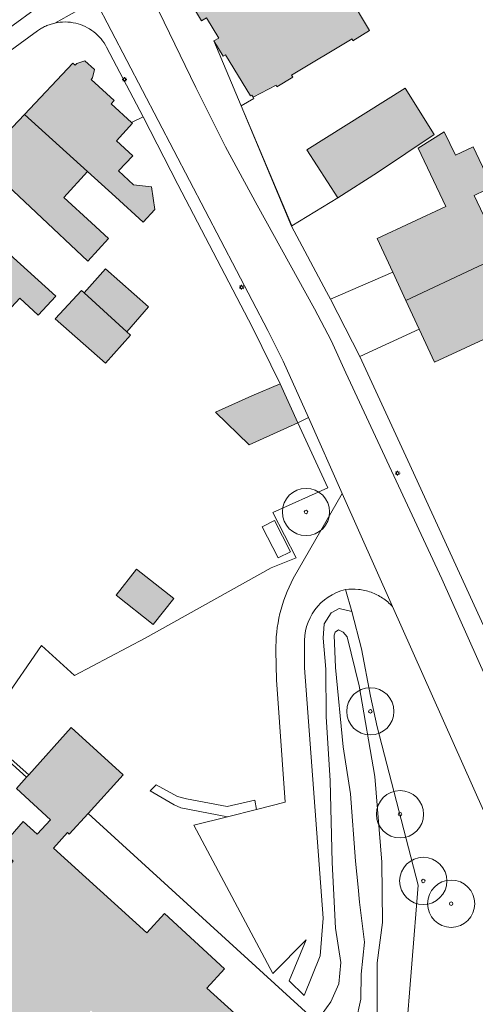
# Model space of a CAD drawing. Header units: metres. Extents: x 187482 to 189800, y 333582 to 335019.
# Tile 164 of 256: x 189033 to 189081, y 333846 to 333950. Entities that reach past the tile are written whole.
import ezdxf

# ---------------------------------------------------------------- set-up
doc = ezdxf.new("R2010")
doc.units = ezdxf.units.M
doc.layers.get('0').update_dxf_attribs({"color": 252, "lineweight": 18})
for name, color, linetype, lineweight in [('B-WE-GR-BEPLANTING_CULTUUR_BOSPLANTSOEN-GV', 252, 'Continuous', 18), ('B-WE-GR-BOOM-S', 252, 'Continuous', 18), ('B-WE-GR-HAAG-G', 252, 'GR-HAAG1-SO', 18), ('B-WE-IE-MEUBILAIR-S', 252, 'Continuous', 18), ('B-WE-IE-TERREINAFSCHEIDING_KUNSTMATIG_HEKWERK-G', 252, 'IE-TERREINAFSCHEIDING_KUNSTMATIG-SO', 18), ('B-WE-IE-TERREINAFSCHEIDING_KUNSTMATIG_MUUR-G', 252, 'IE-TERREINAFSCHEIDING_KUNSTMATIG-SO', 18), ('B-WE-OG-BEBOUWING-GV', 252, 'Continuous', 18), ('B-WE-OG-TERREIN_BEGROEID-GV', 252, 'Continuous', 18), ('B-WE-OG-TERREIN_ERF-GV', 252, 'Continuous', 18), ('B-WE-VH-GESLOTENVERHARDING_ASFALT-GV', 252, 'Continuous', 18), ('B-WE-VH-HALFVERHARDING-GV', 252, 'Continuous', 18), ('B-WE-VH-OPENVERHARDING_BETONSTRAATSTEEN-GV', 252, 'Continuous', 18), ('B-WE-VH-OPENVERHARDING_STRAATBAKSTEEN-GV', 252, 'Continuous', 18), ('B-WE-VH-OPENVERHARDING_TEGEL-GV', 252, 'Continuous', 18)]:
    doc.layers.add(name, color=color, linetype=linetype, lineweight=lineweight)
doc.layers.add('B-WE-OG-BEBOUWING-V', color=7, linetype='Continuous', lineweight=18, true_color=0xf0f0f0)
doc.linetypes.add('GR-HAAG1-SO', pattern='A,6,[176,NLCS.SHX,S=0.125,R=0,X=0,Y=0],-2', length=8)
doc.linetypes.add('IE-TERREINAFSCHEIDING_KUNSTMATIG-SO', pattern='A,4,[82,NLCS.SHX,S=0.75,R=90,X=0,Y=0],4,-2', length=10)

# ---------------------------------------------------------------- blocks, each defined once
blk = doc.blocks.new('SIE-MEUBILAIR_PAAL_LICHTMAST-SO')
for points in [[(-0.62, 0), (-1, 0)], [(-0.71, 0.71), (-0.44, 0.44)], [(0, 1), (0, 0.62)], [(0.44, 0.44), (0.71, 0.71)], [(1, 0), (0.62, 0)], [(-0.71, -0.71), (-0.44, -0.44)], [(0, -0.62), (0, -1)], [(0.44, -0.44), (0.71, -0.71)]]:
    blk.add_lwpolyline(points)
blk.add_circle((0, 0), 0.5)
blk = doc.blocks.new('SGR-BOOM_GBKN-SO')
at = {"color": 0, "linetype": 'ByBlock', "lineweight": 18}
for radius in [2, 0.15]:
    blk.add_circle((0, 0), radius, dxfattribs=at)

msp = doc.modelspace()

# ---------------------------------------------------------------- hatches: boundary and pattern name
at = {"layer": 'B-WE-OG-BEBOUWING-V'}
h = msp.add_hatch(color=256, dxfattribs=at)
h.dxf.hatch_style = 1
h.paths.add_polyline_path([(189047.942, 333956.067), (189050.999, 333951.327), (189050.828, 333951.221), (189051.798, 333949.629), (189052.31, 333949.941), (189053.611, 333947.806), (189053.099, 333947.494), (189054.077, 333945.889), (189054.316, 333946.034), (189056.97, 333941.679), (189057.107, 333941.762), (189057.25, 333941.528), (189059.68, 333942.816), (189059.773, 333942.633), (189061.447, 333943.667), (189061.322, 333943.864), (189067.724, 333947.701), (189067.795, 333947.506), (189069.567, 333948.583), (189063.103, 333959.429), (189060.49, 333963.692), (189060.173, 333963.474), (189060.198, 333963.349), (189058.828, 333962.505), (189058.686, 333962.735), (189058.278, 333962.482), (189058.42, 333962.252), (189057.817, 333961.877), (189057.674, 333962.107), (189057.266, 333961.854), (189057.835, 333960.908), (189054.403, 333958.805), (189053.818, 333959.759)], flags=17)
h = msp.add_hatch(color=256, dxfattribs=at)
h.dxf.hatch_style = 1
h.paths.add_polyline_path([(189033.067, 333939.725), (189039.721, 333933.677), (189042.667, 333930.999), (189045.613, 333928.321), (189046.834, 333929.656), (189046.498, 333932.056), (189044.595, 333932.276), (189043.011, 333933.732), (189044.516, 333935.353), (189042.801, 333936.927), (189044.481, 333938.776), (189044.381, 333938.867), (189042.219, 333940.828), (189042.545, 333941.187), (189040.099, 333943.411), (189040.254, 333943.581), (189040.472, 333944.462), (189039.456, 333945.374), (189038.582, 333945.098), (189038.425, 333944.939), (189038.172, 333945.157)], flags=17)
h = msp.add_hatch(color=256, dxfattribs=at)
h.dxf.hatch_style = 1
h.paths.add_polyline_path([(189062.94, 333935.967), (189066.21, 333930.883), (189070.415, 333933.588), (189076.411, 333937.596), (189073.328, 333942.507)], flags=17)
h = msp.add_hatch(color=256, dxfattribs=at)
h.dxf.hatch_style = 1
h.paths.add_polyline_path([(189039.721, 333933.677), (189033.067, 333939.725), (189030.487, 333936.979), (189030.654, 333936.821), (189028.777, 333934.505), (189039.76, 333924.185), (189041.958, 333926.594), (189040.153, 333928.244), (189037.204, 333930.94)], flags=17)
h = msp.add_hatch(color=256, dxfattribs=at)
h.dxf.hatch_style = 1
h.paths.add_polyline_path([(189083.629, 333924.817), (189080.657, 333931.142), (189081.811, 333931.686), (189082.155, 333932.863), (189080.55, 333936.281), (189078.654, 333935.391), (189077.488, 333937.861), (189074.709, 333936.142), (189077.635, 333929.961), (189070.372, 333926.59), (189072.033, 333923.01), (189073.411, 333920.041), (189081.084, 333923.628)], flags=17)
h = msp.add_hatch(color=256, dxfattribs=at)
h.dxf.hatch_style = 1
h.paths.add_polyline_path([(189030.348, 333917.89), (189032.553, 333920.273), (189034.5, 333918.46), (189036.367, 333920.474), (189024.736, 333931.012), (189024.943, 333931.3), (189024.524, 333931.662), (189020.405, 333927.124)], flags=17)
h = msp.add_hatch(color=256, dxfattribs=at)
h.dxf.hatch_style = 1
h.paths.add_polyline_path([(189083.629, 333924.817), (189081.084, 333923.628), (189073.411, 333920.041), (189074.823, 333917), (189076.455, 333913.483), (189083.022, 333916.531), (189083.996, 333914.462), (189088.112, 333916.399), (189084.055, 333925.017)], flags=17)
h = msp.add_hatch(color=256, dxfattribs=at)
h.dxf.hatch_style = 1
h.paths.add_polyline_path([(189043.887, 333916.695), (189046.187, 333919.353), (189041.633, 333923.386), (189039.381, 333920.825)], flags=17)
h = msp.add_hatch(color=256, dxfattribs=at)
h.dxf.hatch_style = 1
h.paths.add_polyline_path([(189039.381, 333920.825), (189039.089, 333921.092), (189036.297, 333918.096), (189041.609, 333913.377), (189044.256, 333916.358), (189043.887, 333916.695)], flags=17)
h = msp.add_hatch(color=256, dxfattribs=at)
h.dxf.hatch_style = 1
h.paths.add_polyline_path([(189060.129, 333911.219), (189057.12, 333909.921), (189053.255, 333908.204), (189056.823, 333904.751), (189061.988, 333907.062)], flags=17)
h = msp.add_hatch(color=256, dxfattribs=at)
h.dxf.hatch_style = 1
h.paths.add_polyline_path([(189042.751, 333888.837), (189046.681, 333885.746), (189048.845, 333888.497), (189044.915, 333891.588)], flags=17)
h = msp.add_hatch(color=256, dxfattribs=at)
h.dxf.hatch_style = 1
h.paths.add_polyline_path([(189042.854, 333799.537), (189042.306, 333798.18), (189046.708, 333796.395), (189046.694, 333796.201), (189046.722, 333796.009), (189046.79, 333795.827), (189046.894, 333795.663), (189047.031, 333795.525), (189047.193, 333795.419), (189047.374, 333795.35), (189047.566, 333795.32), (189047.845, 333795.317), (189048.115, 333795.385), (189048.358, 333795.52), (189048.559, 333795.713), (189048.658, 333795.905), (189048.733, 333796.216), (189048.718, 333796.536), (189048.613, 333796.839), (189048.427, 333797.1), (189061.347, 333829.219), (189061.797, 333829.404), (189062.203, 333829.674), (189062.548, 333830.017), (189062.819, 333830.421), (189063.005, 333830.871), (189063.1, 333831.348), (189063.1, 333831.835), (189063.004, 333832.312), (189062.817, 333832.761), (189062.546, 333833.165), (189062.201, 333833.508), (189061.795, 333833.777), (189063.034, 333835.152), (189061.548, 333836.491), (189062.752, 333837.828), (189052.341, 333847.259), (189054.207, 333849.297), (189047.858, 333855.129), (189045.99, 333853.095), (189036.105, 333862.062), (189037.606, 333863.711), (189037.787, 333863.534), (189039.775, 333865.723), (189043.499, 333869.821), (189037.99, 333874.814), (189033.495, 333869.815), (189033.265, 333869.56), (189032.194, 333868.368), (189035.788, 333865.069), (189034.394, 333863.536), (189032.912, 333864.883), (189030.37, 333861.995), (189031.85, 333860.696), (189019.865, 333847.13), (189019.205, 333847.713), (189018.768, 333847.218), (189019.428, 333846.636), (189017.595, 333844.606), (189016.942, 333845.196), (189016.5, 333844.706), (189017.093, 333844.17), (189015.377, 333842.087), (189014.724, 333842.664), (189014.291, 333842.175), (189014.944, 333841.597), (189013.08, 333839.491), (189011.76, 333840.659), (189012.337, 333841.312), (189011.923, 333841.671), (189009.112, 333838.45), (189008.901, 333838.208), (189008.714, 333837.994), (189012.213, 333834.902), (189011.418, 333833.871), (189013.952, 333831.595), (189014.747, 333832.517), (189016.029, 333831.405), (189015.518, 333830.857), (189015.993, 333830.414), (189016.337, 333830.783), (189016.504, 333830.962), (189016.634, 333830.863), (189018.947, 333833.465), (189019.616, 333832.894), (189020.059, 333833.371), (189019.39, 333833.942), (189020.772, 333835.521), (189027.503, 333829.405), (189029.815, 333832.017), (189030.301, 333831.598), (189030.739, 333832.097), (189030.26, 333832.51), (189032.657, 333835.231), (189033.134, 333834.816), (189033.579, 333835.3), (189033.102, 333835.715), (189035.441, 333838.414), (189034.831, 333838.944), (189040.088, 333844.869), (189043.541, 333841.733), (189044.275, 333841.066), (189055.694, 333830.695), (189055.331, 333830.133), (189055.038, 333829.678)], flags=17)
h.paths.add_polyline_path([(189016.189, 333859.359), (189018.422, 333861.494), (189015.88, 333863.854), (189013.648, 333861.718)], flags=16)

# ---------------------------------------------------------------- linework, layer by layer
at = {"layer": 'B-WE-GR-BEPLANTING_CULTUUR_BOSPLANTSOEN-GV', "flags": 128}
for points in [[(189061.497, 333890.595), (189066.669, 333899.613), (189063.111, 333907.656), (189061.988, 333907.062), (189065.144, 333900.191), (189059.339, 333897.597), (189061.818, 333892.794), (189059.146, 333891.74), (189045.816, 333884.28), (189038.358, 333880.321), (189034.84, 333883.495), (189026.572, 333871.513)], [(189064.573, 333844.54), (189065.491, 333845.812), (189066.325, 333847.718), (189066.545, 333849.942), (189065.96, 333853.593), (189065.757, 333857.789), (189065.623, 333860.542), (189065.406, 333869.195), (189064.975, 333876.011), (189064.949, 333881), (189064.668, 333884.287), (189064.753, 333885.804), (189065.5, 333886.974), (189066.354, 333887.443), (189067.702, 333887.098), (189067.024, 333889.437)], [(189073.377, 333841.481), (189074.716, 333858.158), (189070.393, 333874.897), (189069.673, 333878.156), (189068.722, 333883.156), (189067.702, 333887.098), (189066.354, 333887.443), (189065.5, 333886.974), (189064.753, 333885.804), (189064.668, 333884.287), (189064.949, 333881), (189064.975, 333876.011), (189065.406, 333869.195), (189065.623, 333860.542), (189065.757, 333857.789), (189065.96, 333853.593), (189066.545, 333849.942), (189066.325, 333847.718), (189065.491, 333845.812), (189064.573, 333844.54)], [(189070.375, 333843.212), (189070.369, 333849.93), (189070.962, 333854.204), (189070.86, 333860.564), (189070.116, 333869.66), (189068.489, 333879.235), (189067.209, 333884.437), (189066.777, 333884.915), (189066.284, 333885.177), (189065.95, 333884.928), (189065.817, 333884.599), (189065.973, 333881.186), (189066.771, 333872.779), (189067.558, 333867.82), (189068.088, 333860.694), (189068.358, 333857.916), (189068.512, 333856.337), (189069.029, 333852.1), (189068.702, 333848.707), (189068.638, 333846.067), (189068.12, 333843.666)], [(189068.12, 333843.666), (189068.638, 333846.067), (189068.702, 333848.707), (189069.029, 333852.1), (189068.512, 333856.337), (189068.358, 333857.916), (189068.088, 333860.694), (189067.558, 333867.82), (189066.771, 333872.779), (189065.973, 333881.186), (189065.817, 333884.599), (189065.95, 333884.928), (189066.284, 333885.177), (189066.777, 333884.915), (189067.209, 333884.437), (189068.489, 333879.235), (189070.116, 333869.66), (189070.86, 333860.564), (189070.962, 333854.204), (189070.369, 333849.93), (189070.375, 333843.212)], [(189062.694, 333883.535), (189062.673, 333881.15), (189064.661, 333854.635), (189064.342, 333850.647), (189062.664, 333846.466), (189061.063, 333848.031), (189062.871, 333852.37), (189059.351, 333848.778), (189050.987, 333864.488), (189054.535, 333865.387), (189049.601, 333866.338), (189048.908, 333866.648), (189046.358, 333868.139), (189046.988, 333868.769), (189049.242, 333867.543), (189050.182, 333867.273), (189054.515, 333866.46), (189057.434, 333867.157), (189057.598, 333866.153), (189060.639, 333866.912), (189059.731, 333879.864), (189059.663, 333882.931)], [(189031.042, 333871.571), (189033.265, 333869.56), (189033.495, 333869.815), (189037.99, 333874.814), (189043.499, 333869.821), (189039.775, 333865.723), (189063.171, 333844.371)]]:
    msp.add_lwpolyline(points, dxfattribs=at)
at = {"layer": 'B-WE-GR-BEPLANTING_CULTUUR_BOSPLANTSOEN-GV'}
for points in [[(189059.663, 333882.931, -0.1284081), (189061.497, 333890.595)], [(189067.024, 333889.437, 0.3649383), (189062.694, 333883.535)]]:
    msp.add_lwpolyline(points, format="xyb", dxfattribs=at)
at = {"layer": 'B-WE-GR-HAAG-G', "ltscale": 0.2, "flags": 128}
for points in [[(189081.618, 333885.616), (189073.619, 333903.091)], [(189026.572, 333871.513), (189034.84, 333883.495), (189038.358, 333880.321), (189045.816, 333884.28)]]:
    msp.add_lwpolyline(points, dxfattribs=at)
at = {"layer": 'B-WE-IE-TERREINAFSCHEIDING_KUNSTMATIG_HEKWERK-G', "ltscale": 0.2, "flags": 128}
for points in [[(189057.25, 333941.528), (189057.334, 333941.389), (189055.995, 333940.623)], [(189055.995, 333940.623), (189061.343, 333927.925), (189066.21, 333930.883)], [(189057.2, 333917.181), (189049.296, 333932.312)], [(189061.988, 333907.062), (189065.144, 333900.191), (189059.339, 333897.597), (189061.818, 333892.794), (189059.146, 333891.74)], [(189059.146, 333891.74), (189045.816, 333884.28)]]:
    msp.add_lwpolyline(points, dxfattribs=at)
at = {"layer": 'B-WE-IE-TERREINAFSCHEIDING_KUNSTMATIG_MUUR-G', "ltscale": 0.2, "flags": 128}
for points in [[(189045.616, 333939.466), (189044.381, 333938.867)], [(189049.296, 333932.312), (189045.616, 333939.466)], [(189065.458, 333920.17), (189072.033, 333923.01)], [(189074.823, 333917), (189068.544, 333914.095)], [(189033.495, 333869.815), (189031.015, 333872.04), (189028.845, 333870.02)], [(189062.752, 333837.828), (189063.171, 333844.371), (189039.775, 333865.723)]]:
    msp.add_lwpolyline(points, dxfattribs=at)
at = {"layer": 'B-WE-OG-BEBOUWING-GV', "flags": 128}
for points in [[(189050.828, 333951.221), (189051.798, 333949.629), (189052.31, 333949.941), (189053.611, 333947.806), (189053.099, 333947.494), (189054.077, 333945.889), (189054.316, 333946.034), (189056.97, 333941.679), (189057.107, 333941.762), (189057.25, 333941.528), (189059.68, 333942.816), (189059.773, 333942.633), (189061.447, 333943.667), (189061.322, 333943.864), (189067.724, 333947.701), (189067.795, 333947.506), (189069.567, 333948.583), (189063.103, 333959.429)], [(189062.752, 333837.828), (189052.341, 333847.259), (189054.207, 333849.297), (189047.858, 333855.129), (189045.99, 333853.095), (189036.105, 333862.062), (189037.606, 333863.711), (189037.787, 333863.534), (189039.775, 333865.723), (189043.499, 333869.821), (189037.99, 333874.814), (189033.495, 333869.815), (189033.265, 333869.56), (189032.194, 333868.368), (189035.788, 333865.069), (189034.394, 333863.536), (189032.912, 333864.883), (189030.37, 333861.995), (189031.85, 333860.696), (189019.865, 333847.13), (189019.205, 333847.713), (189018.768, 333847.218), (189019.428, 333846.636), (189017.595, 333844.606)]]:
    msp.add_lwpolyline(points, dxfattribs=at)
for points in [[(189033.067, 333939.725), (189039.721, 333933.677), (189042.667, 333930.999), (189045.613, 333928.321), (189046.834, 333929.656), (189046.498, 333932.056), (189044.595, 333932.276), (189043.011, 333933.732), (189044.516, 333935.353), (189042.801, 333936.927), (189044.481, 333938.776), (189044.381, 333938.867), (189042.219, 333940.828), (189042.545, 333941.187), (189040.099, 333943.411), (189040.254, 333943.581), (189040.472, 333944.462), (189039.456, 333945.374), (189038.582, 333945.098), (189038.425, 333944.939), (189038.172, 333945.157)], [(189062.94, 333935.967), (189066.21, 333930.883), (189070.415, 333933.588), (189076.411, 333937.596), (189073.328, 333942.507)], [(189039.721, 333933.677), (189033.067, 333939.725), (189030.487, 333936.979), (189030.654, 333936.821), (189028.777, 333934.505), (189039.76, 333924.185), (189041.958, 333926.594), (189040.153, 333928.244), (189037.204, 333930.94)], [(189083.629, 333924.817), (189080.657, 333931.142), (189081.811, 333931.686), (189082.155, 333932.863), (189080.55, 333936.281), (189078.654, 333935.391), (189077.488, 333937.861), (189074.709, 333936.142), (189077.635, 333929.961), (189070.372, 333926.59), (189072.033, 333923.01), (189073.411, 333920.041), (189081.084, 333923.628)], [(189030.348, 333917.89), (189032.553, 333920.273), (189034.5, 333918.46), (189036.367, 333920.474), (189024.736, 333931.012), (189024.943, 333931.3), (189024.524, 333931.662), (189020.405, 333927.124)], [(189083.629, 333924.817), (189081.084, 333923.628), (189073.411, 333920.041), (189074.823, 333917), (189076.455, 333913.483), (189083.022, 333916.531), (189083.996, 333914.462), (189088.112, 333916.399), (189084.055, 333925.017)], [(189043.887, 333916.695), (189046.187, 333919.353), (189041.633, 333923.386), (189039.381, 333920.825)], [(189039.381, 333920.825), (189039.089, 333921.092), (189036.297, 333918.096), (189041.609, 333913.377), (189044.256, 333916.358), (189043.887, 333916.695)], [(189060.129, 333911.219), (189057.12, 333909.921), (189053.255, 333908.204), (189056.823, 333904.751), (189061.988, 333907.062)], [(189042.751, 333888.837), (189046.681, 333885.746), (189048.845, 333888.497), (189044.915, 333891.588)]]:
    msp.add_lwpolyline(points, close=True, dxfattribs=at)
at = {"layer": 'B-WE-OG-TERREIN_BEGROEID-GV'}
for points in [[(189068.394, 333889.454, 0.0605928), (189067.024, 333889.437)], [(189069.729, 333889.146, 0.0600142), (189068.394, 333889.454)], [(189070.953, 333888.53, 0.0600501), (189069.729, 333889.146)], [(189071.995, 333887.641, 0.0596317), (189070.953, 333888.53)]]:
    msp.add_lwpolyline(points, format="xyb", dxfattribs=at)
at = {"layer": 'B-WE-OG-TERREIN_BEGROEID-GV', "flags": 128}
for points in [[(189067.024, 333889.437), (189067.702, 333887.098), (189068.722, 333883.156), (189069.673, 333878.156), (189070.393, 333874.897), (189074.716, 333858.158), (189073.377, 333841.481)], [(189112.588, 333796.676), (189071.995, 333887.641)]]:
    msp.add_lwpolyline(points, dxfattribs=at)
at = {"layer": 'B-WE-OG-TERREIN_ERF-GV', "flags": 128}
for points in [[(189063.103, 333959.429), (189069.567, 333948.583), (189067.795, 333947.506), (189067.724, 333947.701), (189061.322, 333943.864), (189061.447, 333943.667), (189059.773, 333942.633), (189059.68, 333942.816), (189057.25, 333941.528), (189057.107, 333941.762), (189056.97, 333941.679), (189054.316, 333946.034), (189054.077, 333945.889), (189053.099, 333947.494), (189055.995, 333940.623), (189061.309, 333927.878), (189065.005, 333920.952), (189065.458, 333920.17), (189068.544, 333914.095), (189073.619, 333903.091), (189081.618, 333885.616)], [(189034.417, 333948.552), (189017.603, 333936.292)], [(189026.572, 333871.513), (189034.84, 333883.495), (189038.358, 333880.321), (189045.816, 333884.28), (189059.146, 333891.74), (189061.818, 333892.794), (189059.339, 333897.597), (189065.144, 333900.191), (189061.988, 333907.062), (189056.823, 333904.751), (189053.255, 333908.204), (189057.12, 333909.921), (189060.129, 333911.219), (189057.2, 333917.181), (189049.296, 333932.312), (189045.616, 333939.466), (189041.739, 333946.824)], [(189030.487, 333936.979), (189033.067, 333939.725), (189038.172, 333945.157), (189038.425, 333944.939), (189038.582, 333945.098), (189039.456, 333945.374), (189040.472, 333944.462), (189040.254, 333943.581), (189040.099, 333943.411), (189042.545, 333941.187), (189042.219, 333940.828), (189044.381, 333938.867), (189044.481, 333938.776), (189042.801, 333936.927), (189044.516, 333935.353), (189043.011, 333933.732), (189044.595, 333932.276), (189046.498, 333932.056), (189046.834, 333929.656), (189045.613, 333928.321), (189042.667, 333930.999), (189039.721, 333933.677), (189037.204, 333930.94), (189040.153, 333928.244), (189041.958, 333926.594), (189039.76, 333924.185), (189028.777, 333934.505)], [(189024.736, 333931.012), (189036.367, 333920.474), (189034.5, 333918.46), (189032.553, 333920.273), (189030.348, 333917.89)]]:
    msp.add_lwpolyline(points, dxfattribs=at)
at = {"layer": 'B-WE-OG-TERREIN_ERF-GV'}
for points in [[(189036.261, 333949.385, 0.0242703), (189035.77, 333949.249)], [(189037.369, 333949.502, 0.0569863), (189036.261, 333949.385)], [(189038.475, 333949.37, 0.0561218), (189037.369, 333949.502)], [(189040.385, 333948.454, 0.1080997), (189038.475, 333949.37)], [(189034.843, 333948.83, 0.0262021), (189034.417, 333948.552)], [(189035.296, 333949.063, 0.0271835), (189034.843, 333948.83)], [(189035.77, 333949.249, 0.024808), (189035.296, 333949.063)], [(189041.739, 333946.824, 0.1079155), (189040.385, 333948.454)]]:
    msp.add_lwpolyline(points, format="xyb", dxfattribs=at)
at = {"layer": 'B-WE-OG-TERREIN_ERF-GV', "flags": 128}
for points in [[(189070.415, 333933.588), (189066.21, 333930.883), (189062.94, 333935.967), (189073.328, 333942.507), (189076.411, 333937.596)], [(189073.411, 333920.041), (189072.033, 333923.01), (189070.372, 333926.59), (189077.635, 333929.961), (189074.709, 333936.142), (189077.488, 333937.861), (189078.654, 333935.391), (189080.55, 333936.281), (189082.155, 333932.863), (189081.811, 333931.686), (189080.657, 333931.142), (189083.629, 333924.817), (189084.055, 333925.017), (189088.112, 333916.399), (189083.996, 333914.462), (189083.022, 333916.531), (189076.455, 333913.483), (189074.823, 333917)], [(189039.381, 333920.825), (189041.633, 333923.386), (189046.187, 333919.353), (189043.887, 333916.695), (189044.256, 333916.358), (189041.609, 333913.377), (189036.297, 333918.096), (189039.089, 333921.092)], [(189061.2, 333893.439), (189059.528, 333896.733), (189058.224, 333896.071), (189059.896, 333892.777)], [(189058.224, 333896.071), (189059.528, 333896.733), (189061.2, 333893.439), (189059.896, 333892.777)], [(189042.751, 333888.837), (189044.915, 333891.588), (189048.845, 333888.497), (189046.681, 333885.746)], [(189062.752, 333837.828), (189063.171, 333844.371), (189039.775, 333865.723), (189037.787, 333863.534), (189037.606, 333863.711), (189036.105, 333862.062), (189045.99, 333853.095), (189047.858, 333855.129), (189054.207, 333849.297), (189052.341, 333847.259)]]:
    msp.add_lwpolyline(points, close=True, dxfattribs=at)
at = {"layer": 'B-WE-VH-GESLOTENVERHARDING_ASFALT-GV', "flags": 128}
for points in [[(189118.135, 333798.86), (189077.23, 333890.571), (189067.074, 333912.379), (189065.499, 333915.808), (189063.742, 333919.148), (189057.691, 333930.128), (189054.331, 333936.291), (189051.18, 333942.564), (189045.602, 333954.099)], [(189040.283, 333952.313), (189040.572, 333951.76), (189058.799, 333916.859), (189060.418, 333913.609), (189063.111, 333907.656), (189066.669, 333899.613), (189071.995, 333887.641), (189112.588, 333796.676)]]:
    msp.add_lwpolyline(points, dxfattribs=at)
at = {"layer": 'B-WE-VH-HALFVERHARDING-GV', "flags": 128}
msp.add_lwpolyline([(189057.598, 333866.153), (189057.434, 333867.157), (189054.515, 333866.46), (189050.182, 333867.273), (189049.242, 333867.543), (189046.988, 333868.769), (189046.358, 333868.139), (189048.908, 333866.648), (189049.601, 333866.338), (189054.535, 333865.387)], close=True, dxfattribs=at)
at = {"layer": 'B-WE-VH-OPENVERHARDING_BETONSTRAATSTEEN-GV', "flags": 128}
for points in [[(189071.995, 333887.641), (189066.669, 333899.613), (189061.497, 333890.595)], [(189059.663, 333882.931), (189059.731, 333879.864), (189060.639, 333866.912), (189057.598, 333866.153), (189054.535, 333865.387), (189050.987, 333864.488), (189059.351, 333848.778), (189062.871, 333852.37), (189061.063, 333848.031), (189062.664, 333846.466), (189064.342, 333850.647), (189064.661, 333854.635), (189062.673, 333881.15), (189062.694, 333883.535)]]:
    msp.add_lwpolyline(points, dxfattribs=at)
at = {"layer": 'B-WE-VH-OPENVERHARDING_BETONSTRAATSTEEN-GV'}
for points in [[(189061.497, 333890.595, 0.1284081), (189059.663, 333882.931)], [(189062.694, 333883.535, -0.3649383), (189067.024, 333889.437)], [(189067.024, 333889.437, -0.0605928), (189068.394, 333889.454)], [(189068.394, 333889.454, -0.0600142), (189069.729, 333889.146)], [(189069.729, 333889.146, -0.0600501), (189070.953, 333888.53)], [(189070.953, 333888.53, -0.0596317), (189071.995, 333887.641)]]:
    msp.add_lwpolyline(points, format="xyb", dxfattribs=at)
at = {"layer": 'B-WE-VH-OPENVERHARDING_STRAATBAKSTEEN-GV', "flags": 128}
msp.add_lwpolyline([(189007.858, 333839.547), (189012.571, 333844.787), (189014.724, 333842.664), (189016.5, 333844.706), (189016.942, 333845.196), (189018.768, 333847.218), (189019.205, 333847.713), (189019.865, 333847.13), (189031.85, 333860.696), (189030.37, 333861.995), (189032.912, 333864.883), (189034.394, 333863.536), (189035.788, 333865.069), (189032.194, 333868.368), (189033.265, 333869.56), (189031.042, 333871.571), (189029.005, 333869.691), (189028.904, 333869.624), (189027.171, 333868.046), (189020.955, 333862.012)], dxfattribs=at)
at = {"layer": 'B-WE-VH-OPENVERHARDING_TEGEL-GV', "flags": 128}
for points in [[(189119.966, 333799.655), (189119.637, 333800.394), (189081.618, 333885.616), (189073.619, 333903.091), (189068.544, 333914.095), (189065.458, 333920.17), (189065.005, 333920.952), (189061.309, 333927.878), (189055.995, 333940.623), (189053.099, 333947.494), (189053.611, 333947.806), (189052.31, 333949.941), (189051.798, 333949.629), (189050.828, 333951.221), (189047.766, 333955.956), (189047.942, 333956.067), (189047.06, 333957.575)], [(189045.602, 333954.099), (189051.18, 333942.564), (189054.331, 333936.291), (189057.691, 333930.128), (189063.742, 333919.148), (189065.499, 333915.808), (189067.074, 333912.379), (189077.23, 333890.571), (189118.135, 333798.86)], [(188980.085, 333910.549), (188980.111, 333910.42), (188984.496, 333914.137), (188993.698, 333921.393), (189037.311, 333953.199)], [(189037.311, 333953.199), (188993.698, 333921.393), (188984.496, 333914.137), (188980.111, 333910.42), (188980.327, 333909.334), (188980.656, 333908.447), (188983.501, 333910.815), (188985.633, 333912.548), (188985.822, 333912.769), (188994.703, 333919.703), (188994.84, 333919.772), (189000.87, 333924.25), (189001.836, 333924.625), (189017.603, 333936.292), (189034.417, 333948.552)], [(189036.261, 333949.385), (189040.572, 333951.76), (189040.283, 333952.313)], [(189063.111, 333907.656), (189060.418, 333913.609), (189058.799, 333916.859), (189040.572, 333951.76), (189036.261, 333949.385)], [(189041.739, 333946.824), (189045.616, 333939.466), (189049.296, 333932.312), (189057.2, 333917.181), (189060.129, 333911.219), (189061.988, 333907.062), (189063.111, 333907.656)]]:
    msp.add_lwpolyline(points, dxfattribs=at)
at = {"layer": 'B-WE-VH-OPENVERHARDING_TEGEL-GV'}
for points in [[(189035.77, 333949.249, -0.0242703), (189036.261, 333949.385)], [(189036.261, 333949.385, -0.0569863), (189037.369, 333949.502)], [(189037.369, 333949.502, -0.0561218), (189038.475, 333949.37)], [(189038.475, 333949.37, -0.1080997), (189040.385, 333948.454)], [(189034.417, 333948.552, -0.0262021), (189034.843, 333948.83)], [(189034.843, 333948.83, -0.0271835), (189035.296, 333949.063)], [(189035.296, 333949.063, -0.024808), (189035.77, 333949.249)], [(189040.385, 333948.454, -0.1079155), (189041.739, 333946.824)]]:
    msp.add_lwpolyline(points, format="xyb", dxfattribs=at)

# ---------------------------------------------------------------- block references
at = {"layer": 'B-WE-GR-BOOM-S', "xscale": 1.25, "yscale": 1.25, "zscale": 1.25}
for p in [(189062.85, 333897.64), (189069.66, 333876.54), (189072.8, 333865.65), (189075.26, 333858.59), (189078.21, 333856.18)]:
    msp.add_blockref('SGR-BOOM_GBKN-SO', p, dxfattribs=at)
at = {"layer": 'B-WE-IE-MEUBILAIR-S', "xscale": 0.25, "yscale": 0.25, "zscale": 0.25}
for p in [(189043.627, 333943.426), (189056.038, 333921.426), (189072.548, 333901.749)]:
    msp.add_blockref('SIE-MEUBILAIR_PAAL_LICHTMAST-SO', p, dxfattribs=at)

doc.saveas('drawing.dxf')
